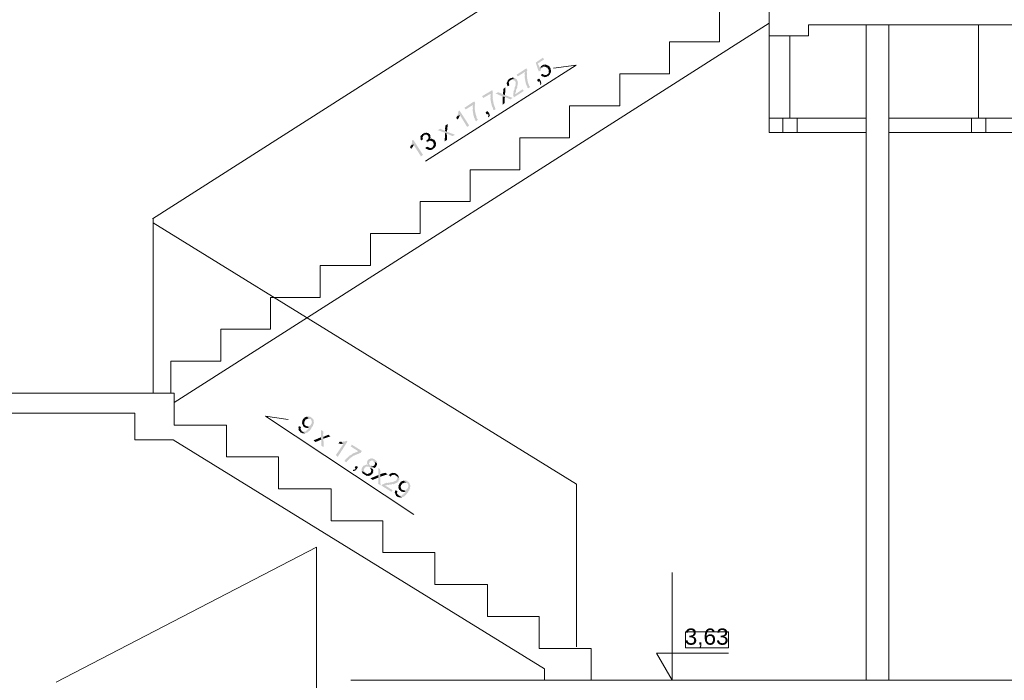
# Model space of a CAD drawing. Header units: millimetres. Extents: x 204754 to 499005, y -178579 to -103222.
# Tile 173 of 178: x 397102 to 402583, y -134937 to -131257. Entities that reach past the tile are written whole.
import ezdxf

# ---------------------------------------------------------------- set-up
doc = ezdxf.new("R2010")
doc.units = ezdxf.units.MM
doc.header["$MEASUREMENT"] = 0
doc.layers.get('0').update_dxf_attribs({"color": 252, "lineweight": 5})
for name, color, linetype, lineweight in [('Nowe_299-A Wymiary Opisy_Nr_pióra__7', 252, 'Continuous', 5), ('Nowe_820-G Rysunki Obrazki_Nr_pióra__1', 252, 'Continuous', 5), ('Nowe_820-G Rysunki Obrazki_Nr_pióra__3', 252, 'Continuous', 5), ('Nowe_Nowe_220(1)-A Ściany zewnętrzne_Nr_pióra__3', 252, 'Continuous', 5)]:
    doc.layers.add(name, color=color, linetype=linetype, lineweight=lineweight)
doc.styles.add('GENERATED_STYLE_4', font='arial.ttf')

# ---------------------------------------------------------------- blocks, each defined once
blk = doc.blocks.new('podkład 20251118')
at = {"layer": 'Nowe_820-G Rysunki Obrazki_Nr_pióra__1', "linetype": 'Continuous', "lineweight": 5}
for points in [[(400014.6, -131468.8), (399974.6, -131496.2), (399991.1, -131545.2), (400003.7, -131540.4), (400002.1, -131536.2), (400005.9, -131527.5), (400010.1, -131525.8), (400011.4, -131522.9), (400032, -131507.8), (399998.8, -131527.8), (399986.2, -131501.3), (400020.7, -131478.4)], [(399922.1, -131528.5), (399868.2, -131563.6), (399874.4, -131573.3), (399913.1, -131548.8), (399914.7, -131553), (399912.1, -131558.8), (399913.7, -131563), (399912.4, -131565.9), (399915.3, -131567.2), (399912.7, -131573), (399914.4, -131577.2), (399913.1, -131580.1), (399914.7, -131584.2), (399913.4, -131587.1), (399916.3, -131588.4), (399915, -131591.3), (399916.6, -131595.5), (399915.3, -131598.4), (399918.2, -131599.7), (399916.9, -131602.6), (399918.6, -131606.8), (399920.2, -131611), (399918.9, -131613.9), (399921.8, -131615.2), (399920.5, -131618.1), (399923.4, -131619.4), (399925, -131623.6), (399923.7, -131626.5), (399926.6, -131627.8), (399928.2, -131632), (399927, -131634.9), (399929.9, -131636.2), (399931.5, -131640.4), (399941.1, -131634.2), (399942.4, -131631.3), (399940.8, -131627.1), (399937.9, -131625.8), (399936.3, -131621.6), (399934.7, -131617.5), (399936, -131614.6), (399933.1, -131613.3), (399931.5, -131609.1), (399932.7, -131606.2), (399929.8, -131604.9), (399931.1, -131602), (399929.5, -131597.8), (399927.9, -131593.6), (399929.2, -131590.7), (399927.6, -131586.5), (399926, -131582.3), (399927.3, -131579.4), (399925.6, -131575.2), (399926.9, -131572.3), (399924, -131571), (399926.6, -131565.2), (399925, -131561), (399926.3, -131558.1), (399924.7, -131553.9), (399926, -131551), (399924.3, -131546.8), (399928.2, -131538.1)], [(400009.5, -131511.7), (400008.2, -131514.6), (400004, -131516.2), (399998.8, -131527.8), (400032, -131507.8), (400029.1, -131506.5), (400024.9, -131508.1), (400022, -131506.8), (400017.8, -131508.4), (400013.7, -131510)], [(400032, -131507.8), (400011.4, -131522.9), (400014.3, -131524.2), (400015.6, -131521.3), (400019.8, -131519.7), (400024, -131518.1), (400041.4, -131525.8), (400040.1, -131528.7), (400043, -131530), (400044.6, -131534.2), (400047.5, -131535.5), (400046.2, -131538.4), (400047.9, -131542.6), (400046.6, -131545.5), (400048.2, -131549.7), (400044.3, -131558.4), (400040.1, -131560), (400038.8, -131562.9), (400058.2, -131550.7), (400060.8, -131544.8), (400059.1, -131540.7), (400060.4, -131537.8), (400057.5, -131536.5), (400058.8, -131533.6), (400057.2, -131529.4), (400055.6, -131525.2), (400052.7, -131523.9), (400054, -131521), (400051.1, -131519.7), (400049.5, -131515.5), (400034.9, -131509.1)], [(399830.8, -131585.2), (399826.6, -131586.9), (399825.4, -131589.8), (399821.2, -131591.4), (399812.1, -131611.7), (399813.8, -131615.9), (399815.4, -131620.1), (399814.1, -131623), (399817, -131624.3), (399818.6, -131628.5), (399828.3, -131622.3), (399826.7, -131618.1), (399825, -131613.9), (399826.3, -131611), (399823.4, -131609.8), (399828.6, -131598.1), (399832.8, -131596.5), (399834.1, -131593.6), (399856.3, -131582.7), (399847.6, -131578.8), (399843.4, -131580.4), (399839.2, -131582), (399836.3, -131580.7), (399835, -131583.6)], [(399856.3, -131582.7), (399834.1, -131593.6), (399837, -131594.9), (399838.3, -131592), (399841.2, -131593.3), (399842.4, -131590.4), (399859.9, -131598.1), (399861.5, -131602.3), (399863.1, -131606.5), (399861.8, -131609.4), (399863.4, -131613.6), (399860.8, -131619.4), (399863.7, -131620.7), (399856, -131638.1), (399857.6, -131642.3), (399849.9, -131659.7), (399851.5, -131663.9), (399848.9, -131669.7), (399850.5, -131673.9), (399848, -131679.7), (399850.9, -131681), (399852.5, -131685.2), (399851.2, -131688.1), (399854.1, -131689.4), (399907.9, -131654.2), (399901.8, -131644.6), (399861.8, -131672), (399860.2, -131667.8), (399865.4, -131656.2), (399863.8, -131652), (399872.8, -131631.7), (399871.2, -131627.5), (399875, -131618.8), (399873.4, -131614.6), (399876, -131608.8), (399873.1, -131607.5), (399874.4, -131604.6), (399872.8, -131600.4), (399874.1, -131597.5), (399871.1, -131596.2), (399869.5, -131592), (399867.9, -131587.8)], [(399994.3, -131584.9), (399980.5, -131592.6), (399989.5, -131603.6), (399995, -131599.1), (399996.6, -131603.2), (399998.2, -131607.4), (399999.8, -131611.6), (399997.2, -131617.4), (400003.1, -131620), (400005.6, -131614.2), (400004, -131610), (400005.3, -131607.1), (400003.7, -131602.9), (400002.1, -131598.7), (400000.5, -131594.5)], [(400013, -131558.4), (400003.4, -131564.5), (400005, -131568.7), (400010.8, -131571.3), (400012.4, -131575.5), (400016.6, -131573.9), (400025.3, -131577.8), (400029.5, -131576.1), (400033.7, -131574.5), (400036.6, -131575.8), (400037.9, -131572.9), (400042.1, -131571.3), (400045, -131572.6), (400047.5, -131566.8), (400051.7, -131565.2), (400058.2, -131550.7), (400038.8, -131562.9), (400034.6, -131564.5), (400030.4, -131566.1), (400024.6, -131563.6), (400023.4, -131566.5), (400017.5, -131563.9), (400015.9, -131559.7)], [(399732.8, -131649.5), (399676.1, -131683.3), (399682.2, -131693), (399723.8, -131669.8), (399722.5, -131672.7), (399725.4, -131674), (399721.5, -131682.7), (399723.2, -131686.9), (399724.8, -131691.1), (399722.2, -131696.9), (399723.8, -131701.1), (399722.5, -131704), (399724.1, -131708.2), (399725.7, -131712.3), (399724.5, -131715.2), (399726.1, -131719.4), (399727.7, -131723.6), (399726.4, -131726.5), (399729.3, -131727.8), (399728, -131730.7), (399729.6, -131734.9), (399731.2, -131739.1), (399732.9, -131743.3), (399734.5, -131747.5), (399737.4, -131748.8), (399736.1, -131751.7), (399737.7, -131755.9), (399739.3, -131760.1), (399742.2, -131761.4), (399751.9, -131755.2), (399750.3, -131751), (399747.4, -131749.7), (399748.7, -131746.8), (399747, -131742.6), (399744.1, -131741.4), (399745.4, -131738.5), (399742.5, -131737.2), (399743.8, -131734.3), (399742.2, -131730.1), (399740.6, -131725.9), (399739, -131721.7), (399740.3, -131718.8), (399737.4, -131717.5), (399738.7, -131714.6), (399737, -131710.4), (399738.3, -131707.5), (399735.4, -131706.2), (399736.7, -131703.3), (399735.1, -131699.1), (399736.4, -131696.2), (399733.5, -131694.9), (399736.1, -131689.1), (399734.4, -131684.9), (399735.7, -131682), (399734.1, -131677.8), (399735.4, -131674.9), (399733.8, -131670.7), (399736.4, -131664.9), (399734.8, -131660.7), (399736, -131657.8)], [(399806, -131633.3), (399795.1, -131642.3), (399793.1, -131662.3), (399791.8, -131665.2), (399793.5, -131669.4), (399792.2, -131672.3), (399803.8, -131677.5)], [(399766, -131660.7), (399752.2, -131668.5), (399789.9, -131685.2), (399802.8, -131687.5), (399834.7, -131701.7), (399845.7, -131692.6), (399803.8, -131677.5), (399783.5, -131668.5)], [(399789.9, -131685.2), (399790.6, -131730.7), (399801.5, -131721.7), (399802.8, -131687.5)], [(399631.9, -131712.4), (399578.1, -131747.5), (399584.2, -131757.2), (399627.1, -131731.1), (399623.2, -131739.8), (399624.8, -131744), (399623.5, -131746.9), (399625.1, -131751.1), (399622.6, -131756.9), (399624.2, -131761.1), (399622.9, -131764), (399624.5, -131768.2), (399626.1, -131772.4), (399624.8, -131775.3), (399626.4, -131779.5), (399628.1, -131783.6), (399626.8, -131786.6), (399628.4, -131790.7), (399630, -131794.9), (399631.6, -131799.1), (399630.3, -131802), (399633.2, -131803.3), (399634.8, -131807.5), (399633.6, -131810.4), (399636.5, -131811.7), (399638.1, -131815.9), (399639.7, -131820.1), (399642.6, -131821.4), (399641.3, -131824.3), (399652.3, -131815.2), (399650.6, -131811.1), (399647.7, -131809.8), (399649, -131806.9), (399646.1, -131805.6), (399644.5, -131801.4), (399645.8, -131798.5), (399642.9, -131797.2), (399644.2, -131794.3), (399642.6, -131790.1), (399641, -131785.9), (399639.3, -131781.7), (399640.6, -131778.8), (399637.7, -131777.5), (399639, -131774.6), (399637.4, -131770.4), (399638.7, -131767.5), (399635.8, -131766.2), (399637.1, -131763.3), (399635.5, -131759.1), (399636.8, -131756.2), (399633.9, -131754.9), (399636.4, -131749.1), (399634.8, -131744.9), (399636.1, -131742), (399634.5, -131737.9), (399637.1, -131732), (399635.5, -131727.9), (399638, -131722.1)], [(399536.2, -131795), (399532.3, -131803.7), (399538.4, -131813.4), (399539.7, -131810.4), (399543.9, -131808.8), (399552.9, -131788.5)], [(399550.3, -131763), (399544.9, -131767.6), (399542.3, -131773.4), (399545.2, -131774.7), (399536.2, -131795), (399552.9, -131788.5), (399592.9, -131854.9), (399603.9, -131845.9)], [(399705.5, -131765.9), (399694.5, -131774.9), (399703.5, -131785.9), (399709, -131781.4), (399707.7, -131784.3), (399710.6, -131785.6), (399712.2, -131789.7), (399708.4, -131798.5), (399714.2, -131801), (399719.3, -131789.4), (399717.7, -131785.2), (399716.1, -131781), (399714.5, -131776.8)], [(399442.7, -131864.7), (399428.8, -131872.4), (399470.7, -131887.5), (399511.4, -131905.6), (399525.2, -131897.8), (399480.4, -131881.4), (399460.1, -131872.4)], [(399485.5, -131838.5), (399471.7, -131846.3), (399469.8, -131866.3), (399471.4, -131870.5), (399468.8, -131876.3), (399480.4, -131881.4)], [(399347.2, -131891.8), (399345.9, -131894.7), (399343, -131893.4), (399340.4, -131899.2), (399336.3, -131900.8), (399332.4, -131909.5), (399353.3, -131901.5), (399354.6, -131898.6), (399358.8, -131896.9), (399361.7, -131898.2), (399365.9, -131896.6), (399371.7, -131899.2), (399373.3, -131903.4), (399376.2, -131904.7), (399377.9, -131908.9), (399376.6, -131911.8), (399379.5, -131913.1), (399374.3, -131924.7), (399370.1, -131926.3), (399368.8, -131929.2), (399388.2, -131916.9), (399389.5, -131914), (399387.9, -131909.8), (399389.1, -131906.9), (399387.5, -131902.7), (399388.8, -131899.8), (399385.9, -131898.5), (399384.3, -131894.4), (399378.5, -131891.8), (399376.9, -131887.6), (399372.7, -131889.2), (399364, -131885.3), (399362.7, -131888.2), (399356.9, -131885.7), (399355.6, -131888.6), (399351.4, -131890.2)], [(399333, -131923.7), (399334.7, -131927.9), (399337.6, -131929.2), (399347.2, -131923.1), (399345.6, -131918.9), (399344, -131914.7), (399349.2, -131903.1), (399332.4, -131909.5), (399334, -131913.7), (399332.7, -131916.6), (399334.3, -131920.8)], [(399350.4, -131900.2), (399349.2, -131903.1), (399353.3, -131901.5)], [(399364.6, -131930.8), (399370.8, -131940.5), (399373.4, -131934.7), (399376.3, -131936), (399396.9, -131920.8), (399394, -131919.5), (399389.8, -131921.1), (399385.6, -131922.7), (399388.2, -131916.9), (399368.8, -131929.2)], [(399382.7, -131984), (399386.9, -131982.4), (399389.8, -131983.7), (399394, -131982.1), (399398.2, -131980.5), (399399.5, -131977.5), (399402.4, -131978.8), (399403.7, -131975.9), (399407.9, -131974.3), (399409.2, -131971.4), (399413.4, -131969.8), (399419.8, -131955.3), (399418.2, -131951.1), (399420.8, -131945.3), (399417.9, -131944), (399419.1, -131941.1), (399417.5, -131936.9), (399414.6, -131935.6), (399415.9, -131932.7), (399413, -131931.4), (399411.4, -131927.2), (399399.8, -131922.1), (399396.9, -131920.8), (399383.1, -131930.9), (399385.9, -131929.8), (399403.3, -131937.6), (399402.1, -131940.5), (399405, -131941.8), (399406.6, -131945.9), (399405.3, -131948.8), (399408.2, -131950.1), (399400.5, -131967.6), (399396.3, -131969.2), (399376.9, -131981.4)], [(399470.7, -131887.5), (399467.2, -131934.6), (399481.1, -131926.9), (399479.4, -131891.4)], [(399279.2, -131958.9), (399275.3, -131967.6), (399281.5, -131977.3), (399285.3, -131968.6), (399289.5, -131966.9), (399294.7, -131955.3), (399293.1, -131951.1)], [(399293.4, -131927), (399285, -131930.2), (399286.6, -131934.4), (399285.3, -131937.3), (399286.9, -131941.5), (399279.2, -131958.9), (399293.1, -131951.1), (399336, -132018.9), (399346.9, -132009.8)], [(399362.4, -131975), (399376.9, -131981.4), (399393, -131971.2), (399392.1, -131970.8), (399387.9, -131972.4), (399373.4, -131965.9), (399370.5, -131964.7), (399360.8, -131970.8)], [(399377.5, -131933.1), (399376.3, -131936), (399383.1, -131930.9), (399381.7, -131931.4)], [(399393, -131971.2), (399395, -131972.1), (399396.3, -131969.2)], [(398725.1, -133471.2), (398720.9, -133469.5), (398716.8, -133467.8), (398713.8, -133469), (398712.6, -133466.1), (398709.7, -133467.3), (398705.5, -133465.6), (398699.7, -133468), (398718.7, -133480.7), (398722.9, -133482.4), (398729, -133497.1), (398727.3, -133501.2), (398728.6, -133504.1), (398725.6, -133505.4), (398726.9, -133508.3), (398723.9, -133509.5), (398722.2, -133513.7), (398719.3, -133514.9), (398720.5, -133517.8), (398708.8, -133522.7), (398704.6, -133521), (398714.2, -133527.4), (398712.5, -133531.5), (398709.6, -133532.8), (398707.8, -133536.9), (398704.9, -133538.1), (398706.1, -133541.1), (398697.4, -133544.8), (398698.6, -133547.7), (398689.8, -133551.4), (398685.6, -133549.7), (398679.8, -133552.1), (398678.6, -133549.2), (398675.6, -133550.4), (398671.5, -133548.7), (398690.5, -133561.4), (398708.1, -133554), (398709.8, -133549.9), (398715.7, -133547.4), (398717.4, -133543.3), (398720.3, -133542), (398722, -133537.9), (398723.7, -133533.7), (398726.7, -133532.5), (398725.4, -133529.6), (398728.4, -133528.3), (398730.1, -133524.2), (398733, -133522.9), (398734.7, -133518.8), (398733.5, -133515.9), (398736.4, -133514.6), (398735.2, -133511.7), (398738.1, -133510.5), (398736.9, -133507.5), (398739.8, -133506.3), (398738.6, -133503.4), (398740.3, -133499.2), (398737.8, -133493.4), (398739.5, -133489.2), (398737.1, -133483.4), (398732.9, -133481.7), (398730.5, -133475.8), (398726.3, -133474.1)], [(398699.7, -133468), (398687.9, -133472.9), (398686.2, -133477.1), (398680.4, -133479.6), (398678.7, -133483.7), (398677, -133487.9), (398675.3, -133492), (398676.5, -133495), (398673.6, -133496.2), (398674.8, -133499.1), (398673.1, -133503.3), (398674.3, -133506.2), (398693.4, -133518.9), (398692.2, -133515.9), (398688, -133514.2), (398685.6, -133508.4), (398687.3, -133504.2), (398686, -133501.3), (398687.7, -133497.1), (398686.5, -133494.2), (398689.4, -133493), (398691.2, -133488.8), (398692.9, -133484.7), (398710.4, -133477.3), (398714.6, -133479), (398718.7, -133480.7)], [(398704.6, -133521), (398701.7, -133522.3), (398697.6, -133520.6), (398693.4, -133518.9), (398674.3, -133506.2), (398681.7, -133523.8), (398685.8, -133525.5), (398687.1, -133528.4), (398690, -133527.2), (398691.2, -133530.1), (398694.2, -133528.9), (398698.3, -133530.6), (398702.5, -133532.3), (398714.2, -133527.4)], [(398668.7, -133525.7), (398656.3, -133520.6), (398654.6, -133524.8), (398655.8, -133527.7), (398652.9, -133529), (398655.3, -133534.8), (398653.6, -133539), (398657.3, -133547.8), (398661.5, -133549.5), (398663.9, -133555.3), (398668.1, -133557), (398672.2, -133558.7), (398676.4, -133560.4), (398680.5, -133562.1), (398683.5, -133560.9), (398687.6, -133562.6), (398690.5, -133561.4), (398671.5, -133548.7), (398664.1, -133531.1), (398667, -133529.9)], [(398792.4, -133549.7), (398778.7, -133541.7), (398778.8, -133583), (398780.8, -133595.9), (398780.3, -133603), (398781.3, -133630.1), (398795, -133638.2), (398792.5, -133591), (398791.7, -133581), (398790.5, -133578.1), (398792.2, -133573.9), (398791, -133571)], [(398831.8, -133578), (398821, -133568.7), (398791.7, -133581), (398792.5, -133591)], [(398778.8, -133583), (398737.8, -133600.1), (398748.5, -133609.4), (398780.8, -133595.9)], [(398926.6, -133607.1), (398921.3, -133602.5), (398909.5, -133607.4), (398905.4, -133605.7), (398896.6, -133609.4), (398895.4, -133606.5), (398892.4, -133607.7), (398904.4, -133619.9), (398861.8, -133682.5), (398872.6, -133691.8)], [(398885.3, -133607.2), (398882.4, -133608.4), (398876.1, -133618), (398879, -133616.8), (398883.2, -133618.5), (398887.3, -133620.2), (398890.3, -133618.9), (398894.4, -133620.6), (398902, -133617.4), (398892.4, -133607.7), (398889.5, -133608.9)], [(398902, -133617.4), (398904.4, -133619.9), (398903.2, -133617)], [(399007.1, -133659.5), (398951.1, -133624.4), (398944.8, -133634), (398987.1, -133661), (398951.9, -133675.7), (398950.2, -133679.9), (398938.5, -133684.8), (398936.8, -133689), (398930.9, -133691.4), (398929.2, -133695.6), (398923.4, -133698), (398921.7, -133702.2), (398915.8, -133704.6), (398917, -133707.6), (398914.1, -133708.8), (398912.4, -133713), (398909.5, -133714.2), (398920.2, -133723.4), (398922, -133719.3), (398924.9, -133718.1), (398923.7, -133715.1), (398929.5, -133712.7), (398931.2, -133708.5), (398934.1, -133707.3), (398935.8, -133703.1), (398941.7, -133700.7), (398943.4, -133696.5), (398955.1, -133691.6), (398953.9, -133688.7), (399000.8, -133669.1)], [(399043.8, -133706.1), (399042.1, -133710.3), (399039.2, -133711.5), (399037.5, -133715.7), (399035.8, -133719.8), (399037, -133722.7), (399034.1, -133724), (399040.2, -133738.6), (399036.1, -133736.9), (399034.9, -133734), (399014.3, -133742.6), (399012.6, -133746.7), (399009.7, -133748), (399010.9, -133750.9), (399008, -133752.1), (399006.3, -133756.3), (399004.6, -133760.4), (399007.1, -133766.3), (399004.1, -133767.5), (399005.4, -133770.4), (399023, -133779.6), (399017.1, -133765.5), (399018.8, -133761.4), (399020.5, -133757.2), (399022.2, -133753.1), (399025.1, -133751.8), (399026.8, -133747.7), (399032.7, -133745.2), (399036.8, -133746.9), (399039.8, -133745.7), (399043.9, -133747.4), (399046.8, -133746.2), (399048.1, -133749.1), (399071.3, -133763.5), (399068.9, -133757.6), (399064.7, -133755.9), (399063.5, -133753), (399067.6, -133754.7), (399073.5, -133752.2), (399055.6, -133742.5), (399054.4, -133739.6), (399050.3, -133737.9), (399046.6, -133729.1), (399048.3, -133724.9), (399050, -133720.8), (399048.8, -133717.8), (399063.4, -133711.7), (399067.6, -133713.4), (399070.5, -133712.2), (399071.7, -133715.1), (399090.8, -133727.8), (399089.6, -133724.9), (399092.5, -133723.6), (399088.8, -133714.8), (399084.7, -133713.1), (399083.4, -133710.2), (399079.3, -133708.5), (399078, -133705.6), (399073.9, -133703.9), (399071, -133705.1), (399069.7, -133702.2), (399065.6, -133700.5), (399062.6, -133701.7), (399058.5, -133700)], [(399090.8, -133727.8), (399076.5, -133718.3), (399080.8, -133728.5), (399079.1, -133732.7), (399077.4, -133736.8), (399075.7, -133741), (399066.9, -133744.7), (399062.7, -133743), (399059.8, -133744.2), (399058.6, -133741.3), (399055.6, -133742.5), (399073.5, -133752.2), (399077.6, -133753.9), (399080.6, -133752.7), (399082.3, -133748.6), (399085.2, -133747.3), (399086.9, -133743.2), (399088.6, -133739), (399091.5, -133737.8), (399090.3, -133734.9), (399092, -133730.7)], [(399071.7, -133715.1), (399076.5, -133718.3), (399075.9, -133716.8)], [(398985.5, -133747.8), (398973.1, -133742.7), (398966.7, -133752.2), (398972.1, -133756.8), (398969.2, -133758.1), (398970.4, -133761), (398961.6, -133764.7), (398957.5, -133763), (398957, -133770), (398961.1, -133771.7), (398972.9, -133766.8), (398974.6, -133762.7), (398977.5, -133761.5)], [(399005.4, -133770.4), (399011.5, -133785.1), (399015.6, -133786.8), (399019.8, -133788.5), (399021, -133791.4), (399025.2, -133793.1), (399029.3, -133794.8), (399030.6, -133797.8), (399033.5, -133796.5), (399037.7, -133798.2), (399040.6, -133797), (399044.7, -133798.7), (399059.4, -133792.6), (399061.1, -133788.4), (399064, -133787.2), (399065.7, -133783), (399068.7, -133781.8), (399067.4, -133778.9), (399070.4, -133777.7), (399069.1, -133774.7), (399070.8, -133770.6), (399068.4, -133764.7), (399071.3, -133763.5), (399052.7, -133752), (399059.6, -133768.4), (399056.7, -133769.6), (399057.9, -133772.6), (399056.2, -133776.7), (399054.5, -133780.9), (399036.9, -133788.2), (399035.7, -133785.3), (399032.7, -133786.5), (399028.6, -133784.8), (399027.4, -133781.9)], [(399027.4, -133781.9), (399023, -133779.6), (399024.4, -133783.1)], [(399048.1, -133749.1), (399052.7, -133752), (399052.2, -133750.8)], [(399108.4, -133761.7), (399097.7, -133752.4), (399097.7, -133793.7), (399099.7, -133806.7), (399099.3, -133813.8), (399097.3, -133842.1), (399111, -133850.2), (399108.5, -133803), (399109.5, -133788.8), (399108.2, -133785.9), (399109.9, -133781.7)], [(399150.8, -133788.8), (399137.1, -133780.7), (399118.3, -133785.1), (399109.5, -133788.8), (399108.5, -133803)], [(399199.1, -133789.2), (399197.9, -133786.2), (399193.7, -133784.5), (399192.5, -133781.6), (399189.6, -133782.8), (399185.4, -133781.1), (399182.5, -133782.3), (399178.4, -133780.6), (399160.8, -133788), (399159.1, -133792.2), (399156.1, -133793.4), (399166.9, -133802.7), (399168.6, -133798.5), (399171.5, -133797.3), (399173.2, -133793.1), (399176.2, -133791.9), (399180.3, -133793.6), (399186.2, -133791.1), (399190.3, -133792.8), (399191.6, -133795.8), (399194.5, -133794.5), (399214.8, -133810.1), (399207.4, -133792.6), (399203.3, -133790.9), (399202.1, -133787.9)], [(399097.7, -133793.7), (399053.8, -133812.1), (399067.5, -133820.2), (399099.7, -133806.7)], [(399214.8, -133810.1), (399194.5, -133794.5), (399195.7, -133797.5), (399199.9, -133799.2), (399204.8, -133810.9), (399201.9, -133812.1), (399203.1, -133815), (399201.4, -133819.2), (399198.5, -133820.4), (399199.7, -133823.4), (399173.3, -133834.4), (399169.2, -133832.7), (399160.4, -133836.4), (399156.2, -133834.7), (399147.4, -133838.4), (399146.2, -133835.4), (399119.8, -133846.5), (399118.1, -133850.6), (399115.2, -133851.9), (399171.2, -133886.9), (399177.5, -133877.4), (399135.2, -133850.4), (399138.2, -133849.1), (399142.3, -133850.8), (399151.1, -133847.1), (399155.3, -133848.9), (399164.1, -133845.2), (399168.2, -133846.9), (399177, -133843.2), (399181.2, -133844.9), (399204.6, -133835.1), (399206.3, -133830.9), (399212.2, -133828.5), (399210.9, -133825.5), (399212.6, -133821.4), (399215.6, -133820.2), (399214.3, -133817.2), (399216, -133813.1)], [(399248.1, -133823.8), (399243.9, -133822.1), (399238, -133824.5), (399257.1, -133837.2), (399258.3, -133840.1), (399262.5, -133841.8), (399266.2, -133850.6), (399264.5, -133854.8), (399265.7, -133857.7), (399264, -133861.9), (399262.3, -133866), (399259.4, -133867.2), (399260.6, -133870.2), (399254.7, -133872.6), (399253, -133876.8), (399245.2, -133880), (399249.6, -133885.1), (399250.9, -133888), (399247.9, -133889.2), (399246.2, -133893.4), (399240.4, -133895.9), (399238.7, -133900), (399232.8, -133902.5), (399231.1, -133906.6), (399225.2, -133909.1), (399221.1, -133907.4), (399218.2, -133908.6), (399214, -133906.9), (399209.8, -133905.2), (399228.9, -133917.9), (399246.5, -133910.5), (399245.3, -133907.6), (399251.1, -133905.1), (399252.8, -133901), (399255.8, -133899.7), (399257.5, -133895.6), (399260.4, -133894.4), (399262.1, -133890.2), (399265, -133889), (399263.8, -133886), (399266.7, -133884.8), (399268.4, -133880.7), (399271.4, -133879.4), (399270.1, -133876.5), (399271.8, -133872.3), (399274.8, -133871.1), (399273.5, -133868.2), (399276.5, -133867), (399274, -133861.1), (399277, -133859.9), (399275.7, -133856.9), (399277.4, -133852.8), (399268.8, -133832.3), (399265.9, -133833.5), (399264.7, -133830.6), (399260.5, -133828.9), (399259.3, -133825.9), (399256.4, -133827.2), (399255.1, -133824.2), (399251, -133822.5)], [(399223.4, -133830.6), (399221.7, -133834.8), (399218.8, -133836), (399217.1, -133840.2), (399215.4, -133844.3), (399212.4, -133845.6), (399213.7, -133848.5), (399210.7, -133849.7), (399212, -133852.7), (399210.2, -133856.8), (399211.5, -133859.7), (399209.8, -133863.9), (399227.4, -133873.1), (399221.5, -133859), (399224.4, -133857.8), (399223.2, -133854.8), (399224.9, -133850.7), (399226.6, -133846.5), (399229.5, -133845.3), (399231.2, -133841.1), (399245.9, -133835), (399250, -133836.7), (399253, -133835.5), (399257.1, -133837.2), (399238, -133824.5)], [(399204.2, -133883.5), (399194.6, -133877.1), (399192.9, -133881.3), (399191.2, -133885.4), (399189.5, -133889.6), (399198.1, -133910.1), (399202.3, -133911.8), (399203.5, -133914.7), (399206.4, -133913.5), (399207.7, -133916.4), (399210.6, -133915.2), (399211.8, -133918.1), (399214.8, -133916.9), (399218.9, -133918.6), (399221.8, -133917.4), (399223.1, -133920.3), (399228.9, -133917.9), (399209.8, -133905.2), (399208.6, -133902.3), (399204.5, -133900.6), (399202, -133894.7), (399203.7, -133890.5), (399202.5, -133887.6), (399205.4, -133886.4)], [(399243, -133877.5), (399240.1, -133878.8), (399235.9, -133877), (399231.8, -133875.3), (399209.8, -133863.9), (399214.7, -133875.6), (399218.8, -133877.3), (399220.1, -133880.3), (399224.2, -133882), (399225.4, -133884.9), (399229.6, -133886.6), (399232.5, -133885.4), (399233.8, -133888.3), (399236.7, -133887.1), (399240.8, -133888.8), (399249.6, -133885.1)], [(399231.8, -133875.3), (399227.4, -133873.1), (399227.6, -133873.6)], [(399243, -133877.5), (399244.2, -133880.5), (399245.2, -133880)]]:
    blk.add_hatch(color=252, dxfattribs=at).paths.add_polyline_path(points)
at = {"color": 252, "lineweight": 5}
for p, q in [((401048.5, -134666.2), (400809.1, -134666.2)), ((400809.1, -134666.2), (400809.1, -134756.2)), ((401048.5, -134756.2), (401048.5, -134666.2)), ((400809.1, -134756.2), (401048.5, -134756.2))]:
    blk.add_line(p, q, dxfattribs=at)
at = {"layer": 'Nowe_299-A Wymiary Opisy_Nr_pióra__7', "color": 252, "linetype": 'Continuous', "lineweight": 5}
for p, q in [((400734.1, -134936.2), (400734.1, -134336.2)), ((400734.1, -134936.2), (400647.1, -134786.2)), ((400647.1, -134786.2), (400734.1, -134786.2)), ((400734.1, -134786.2), (401048.5, -134786.2)), ((400734.1, -134936.2), (400621.6, -134936.2)), ((400734.1, -134936.2), (400846.6, -134936.2))]:
    blk.add_line(p, q, dxfattribs=at)
at = {"layer": 'Nowe_820-G Rysunki Obrazki_Nr_pióra__3', "color": 252, "linetype": 'Continuous', "lineweight": 5}
for p, q in [((401347.4, -130127.3), (397841, -132366.4)), ((401274.4, -131025.8), (401274.4, -131346.6)), ((400998.1, -131381.4), (400998.1, -131203.6)), ((401274.4, -131277), (397961.7, -133389.1)), ((401493.5, -131346.6), (401493.5, -131286.2)), ((401493.5, -131286.2), (409789.6, -131286.2)), ((401814.7, -131286.2), (401814.7, -134936.2)), ((401939.7, -131286.2), (401939.7, -134936.2)), ((401274.4, -131346.6), (401493.5, -131346.6)), ((400718.6, -131559.2), (400718.6, -131381.4)), ((400718.6, -131381.4), (400998.1, -131381.4)), ((399361.9, -132044.7), (400200.5, -131510.1)), ((400200.5, -131510.1), (400073.1, -131526.9)), ((400442.2, -131737), (400442.2, -131559.2)), ((400442.2, -131559.2), (400718.6, -131559.2)), ((400162.7, -131914.8), (400162.7, -131737)), ((400162.7, -131737), (400442.2, -131737)), ((399886.4, -132092.6), (399886.4, -131914.8)), ((399886.4, -131914.8), (400162.7, -131914.8)), ((399610.1, -132270.4), (399610.1, -132092.6)), ((399610.1, -132092.6), (399886.4, -132092.6)), ((399330.6, -132448.2), (399330.6, -132270.4)), ((399330.6, -132270.4), (399610.1, -132270.4)), ((397844.2, -132363.2), (397844.2, -133337.2)), ((397844.2, -132388.6), (400200.9, -133843.6)), ((399054.3, -132626), (399054.3, -132448.2)), ((399054.3, -132448.2), (399330.6, -132448.2)), ((398774.8, -132803.8), (398774.8, -132626)), ((398774.8, -132626), (399054.3, -132626)), ((398498.4, -132981.6), (398498.4, -132803.8)), ((398498.4, -132803.8), (398774.8, -132803.8)), ((398222.1, -133159.4), (398222.1, -132981.6)), ((398222.1, -132981.6), (398498.4, -132981.6)), ((397942.6, -133337.2), (397942.6, -133159.4)), ((397942.6, -133159.4), (398222.1, -133159.4)), ((395693.9, -133337.2), (397961.7, -133337.2)), ((397961.7, -133337.2), (397961.7, -133514.9)), ((397742.5, -133448.4), (395960.7, -133448.4)), ((397742.5, -133597.6), (397742.5, -133448.4)), ((398253.9, -133514.9), (397961.7, -133514.9)), ((398253.9, -133692.5), (398253.9, -133514.9)), ((399295.7, -134013.9), (398469.9, -133464.5)), ((398469.9, -133464.5), (398597, -133483.5)), ((397956.1, -133597.6), (397742.5, -133597.6)), ((397956.1, -133597.6), (400023.1, -134871.9)), ((398542.9, -133692.5), (398253.9, -133692.5)), ((398542.9, -133870.2), (398542.9, -133692.5)), ((400200.9, -134750.7), (400200.9, -133843.6)), ((398835.1, -133870.2), (398542.9, -133870.2)), ((398835.1, -134047.9), (398835.1, -133870.2)), ((399124.1, -134047.9), (398835.1, -134047.9)), ((399124.1, -134225.5), (399124.1, -134047.9)), ((398754.3, -134194.2), (397305.9, -134946.9)), ((398754.3, -134194.2), (398754.3, -135086.2)), ((399413.2, -134225.5), (399124.1, -134225.5)), ((399413.2, -134403.2), (399413.2, -134225.5)), ((399705.4, -134403.2), (399413.2, -134403.2)), ((399705.4, -134580.9), (399705.4, -134403.2)), ((399994.4, -134580.9), (399705.4, -134580.9)), ((399994.4, -134758.6), (399994.4, -134580.9)), ((400283.4, -134758.6), (399994.4, -134758.6)), ((400283.4, -134936.2), (400283.4, -134758.6)), ((400023.1, -134936.2), (400023.1, -134871.9)), ((410094.5, -134936.2), (399035.2, -134936.2))]:
    blk.add_line(p, q, dxfattribs=at)
at = {"layer": 'Nowe_Nowe_220(1)-A Ściany zewnętrzne_Nr_pióra__3', "color": 252, "linetype": 'Continuous', "lineweight": 5}
for p, q in [((402439.6, -131806.2), (402439.6, -131286.2)), ((401274.4, -131340.2), (401274.4, -131886.2)), ((401389.6, -131806.2), (401389.6, -131346.6)), ((401814.7, -131806.2), (401274.4, -131806.2)), ((401349.6, -131806.2), (401349.6, -131886.2)), ((401429.6, -131806.2), (401429.6, -131886.2)), ((405569.7, -131806.2), (401939.7, -131806.2)), ((402399.6, -131806.2), (402399.6, -131886.2)), ((402479.6, -131806.2), (402479.6, -131886.2)), ((401814.7, -131886.2), (401274.4, -131886.2)), ((405569.7, -131886.2), (401939.7, -131886.2)), ((398944.7, -134936.2), (401839.7, -134936.2))]:
    blk.add_line(p, q, dxfattribs=at)
at = {"layer": 'Nowe_299-A Wymiary Opisy_Nr_pióra__7', "color": 252, "lineweight": 5, "style": 'GENERATED_STYLE_4'}
blk.add_text('3,63', height=90, dxfattribs=at).set_placement((400803.8, -134738.2))

msp = doc.modelspace()

# ---------------------------------------------------------------- block references
msp.add_blockref('podkład 20251118', (0, 0))

doc.saveas('drawing.dxf')
